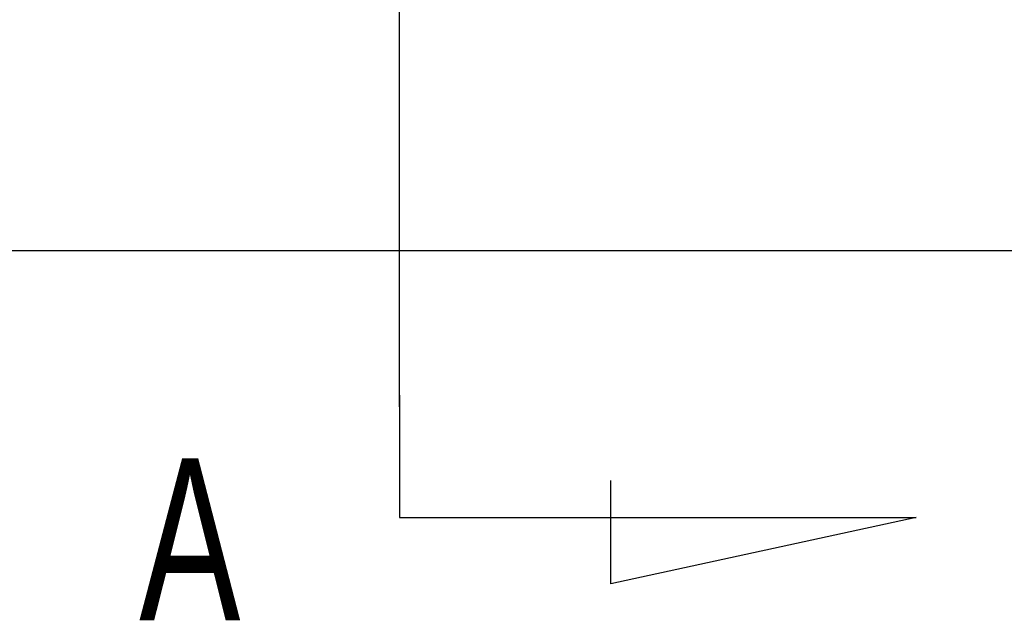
# Model space of a CAD drawing. Header units: millimetres. Extents: x -212 to 3135, y -1694 to 860.
# Tile 78 of 256: x 71 to 92, y -1404 to -1391. Entities that reach past the tile are written whole.
import ezdxf

# ---------------------------------------------------------------- set-up
doc = ezdxf.new("R2010")
doc.units = ezdxf.units.MM
doc.layers.add('2', color=7, linetype='CONTINUOUS', true_color=0xffffff)
doc.styles.add('CHN', font='txt')

msp = doc.modelspace()

# ---------------------------------------------------------------- linework, layer by layer
at = {"layer": '2'}
for p, q in [((79.429, -1399.787), (79.429, -1356.667)), ((79.429, -1399.537), (79.429, -1402.174)), ((83.99, -1403.607), (83.99, -1401.378)), ((79.429, -1402.174), (90.577, -1402.174)), ((90.577, -1402.174), (83.99, -1403.607))]:
    msp.add_line(p, q, dxfattribs=at)
at = {"layer": '2', "linetype": 'Continuous'}
for p, q in [((73.966, -1396.421), (-18.872, -1396.421)), ((481.128, -1396.421), (73.966, -1396.421))]:
    msp.add_line(p, q, dxfattribs=at)

# ---------------------------------------------------------------- texts
at = {"layer": '2', "style": 'CHN', "width": 0.7}
msp.add_text('A', height=3.5, dxfattribs=at).set_placement((73.809, -1404.396))

doc.saveas('drawing.dxf')
